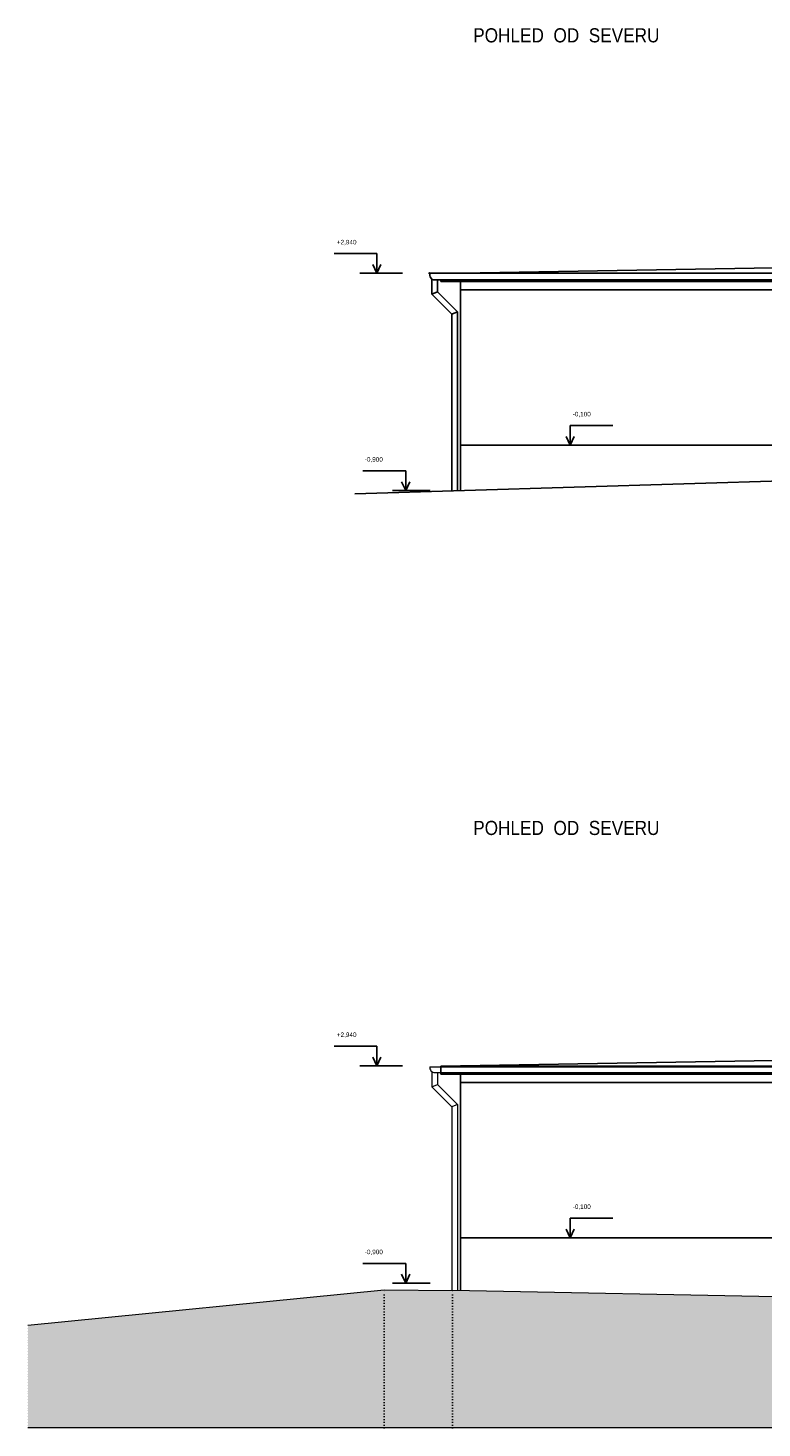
# Model space of a CAD drawing. Header units: millimetres. Extents: x -102573 to 74941, y -50927 to -14280.
# Tile 8 of 16: x -25583 to -12610, y -39020 to -14280. Entities that reach past the tile are written whole.
import ezdxf

# ---------------------------------------------------------------- set-up
doc = ezdxf.new("R2010")
doc.units = ezdxf.units.MM
doc.linetypes.add('Carkovana 2x_1', pattern=[390, 300, -90])
doc.linetypes.add('JIS_08_37', pattern=[50, 0, -50])
doc.layers.add('XR$1$POHLEDY - STÁVAJÍCÍ_1', color=7, linetype='Continuous', lineweight=25)
doc.styles.add('ARIAL', font='ARIAL.TTF')

msp = doc.modelspace()

# ---------------------------------------------------------------- hatches: boundary and pattern name
at = {"layer": 'XR$1$POHLEDY - STÁVAJÍCÍ_1', "linetype": 'Continuous', "lineweight": 25}
h = msp.add_hatch(dxfattribs=at)
h.set_pattern_fill('VZOR', color=8, scale=10000, style=0, pattern_type=2)
h.set_pattern_definition([(0, (20000, 20000), (10000, 10000), [10000, -10000]), (90, (20000, 20000), (-10000, 10000), [10000, -10000])])
h.paths.add_polyline_path([(-11428, -21654), (-17938, -21654), (-17938, -22454), (-11428, -22256)], flags=0)
at = {"layer": 'XR$1$POHLEDY - STÁVAJÍCÍ_1', "linetype": 'Carkovana 2x_1', "lineweight": 50}
msp.add_hatch(color=254, dxfattribs=at).paths.add_polyline_path([(-25583, -39020), (29270, -39020), (29270, -35690), (24407, -35780), (23607, -35860), (6877, -36030), (6877, -35950), (3752, -35950), (3752, -36000), (1962, -36000), (1962, -35960), (-778, -35970), (-778, -37593), (-1228, -37593), (-1228, -37260), (-1408, -37260), (-11324, -36720), (-18078, -36590), (-19290, -36580), (-25583, -37200)])

# ---------------------------------------------------------------- linework, layer by layer
at = {"layer": 'XR$1$POHLEDY - STÁVAJÍCÍ_1', "color": 96, "linetype": 'Continuous', "lineweight": 25}
for p, q in [((-19415, -18267), (-20170, -18267)), ((-19415, -18267), (-19415, -18615)), ((-19415, -18615), (-19487, -18458)), ((-19415, -18615), (-19344, -18458)), ((-18962, -18615), (-19717, -18615)), ((-16000, -21654), (-16071, -21497)), ((-15245, -21306), (-16000, -21306)), ((-16000, -21306), (-16000, -21654)), ((-16000, -21654), (-15928, -21497)), ((-18907, -22106), (-19662, -22106)), ((-18907, -22106), (-18907, -22454)), ((-18474, -22454), (-19138, -22454)), ((-18907, -22454), (-18979, -22297)), ((-18907, -22454), (-18835, -22297)), ((-19415, -32273), (-20170, -32273)), ((-19415, -32273), (-19415, -32621)), ((-18962, -32621), (-19717, -32621)), ((-19415, -32621), (-19487, -32465)), ((-19415, -32621), (-19344, -32465)), ((-15245, -35312), (-16000, -35312)), ((-16000, -35312), (-16000, -35660)), ((-16000, -35660), (-16071, -35504)), ((-16000, -35660), (-15928, -35504)), ((-18907, -36112), (-19662, -36112)), ((-18907, -36112), (-18907, -36460)), ((-18907, -36460), (-18979, -36304)), ((-18907, -36460), (-18835, -36304)), ((-18474, -36460), (-19138, -36460))]:
    msp.add_line(p, q, dxfattribs=at)
at = {"layer": 'XR$1$POHLEDY - STÁVAJÍCÍ_1', "color": 7, "linetype": 'Continuous', "lineweight": 25}
for p, q in [((-17938, -18615), (-11958, -18510)), ((-18480, -18615), (24149, -18615)), ((-18480, -18615), (-18307, -18615)), ((-18480, -18615), (-18307, -18615)), ((-18445, -18715), (-18445, -18986)), ((-18393, -18731), (-1528, -18731)), ((-18345, -18731), (-18345, -18945)), ((-18288, -18759), (-18288, -18731)), ((-18288, -18759), (-1528, -18759)), ((-17938, -18759), (-17938, -21654)), ((-18445, -18986), (-18345, -18945)), ((-18445, -18986), (-18094, -19337)), ((-18345, -18945), (-17994, -19295)), ((-17994, -19295), (-18094, -19337)), ((-17994, -19295), (-17994, -22455)), ((-18094, -19337), (-18094, -22458)), ((-17938, -21654), (-11428, -21654)), ((-17938, -21654), (-17938, -22454)), ((-18288, -32627), (-11958, -32517)), ((-18288, -32765), (-18288, -32627)), ((-18288, -32627), (23957, -32627)), ((-18288, -32765), (-1528, -32765)), ((-17938, -32765), (-17938, -35660)), ((-17938, -35660), (-1228, -35660)), ((-17938, -35660), (-17938, -36593))]:
    msp.add_line(p, q, dxfattribs=at)
at = {"layer": 'XR$1$POHLEDY - STÁVAJÍCÍ_1', "color": 8, "linetype": 'Continuous', "lineweight": 25}
for p, q in [((-17938, -18909), (-1378, -18909)), ((-17938, -32915), (-1378, -32915))]:
    msp.add_line(p, q, dxfattribs=at)
at = {"layer": 'XR$1$POHLEDY - STÁVAJÍCÍ_1', "color": 6, "linetype": 'Continuous', "lineweight": 25}
msp.add_line((-19804, -22510), (-778, -21934), dxfattribs=at)
at = {"layer": 'XR$1$POHLEDY - STÁVAJÍCÍ_1', "color": 176, "linetype": 'Continuous', "lineweight": 13}
for p, q in [((-18483, -32637), (-18307, -32637)), ((-18480, -32637), (-18307, -32637)), ((-18480, -32637), (24152, -32637)), ((-18445, -32721), (-18445, -32993)), ((-18393, -32737), (-1528, -32737)), ((-18345, -32737), (-18345, -32951)), ((-18445, -32993), (-18345, -32951)), ((-18445, -32993), (-18094, -33343)), ((-18345, -32951), (-17994, -33302)), ((-17994, -33302), (-18094, -33343)), ((-18094, -33343), (-18094, -36590)), ((-17994, -33302), (-17994, -36592))]:
    msp.add_line(p, q, dxfattribs=at)
at = {"layer": 'XR$1$POHLEDY - STÁVAJÍCÍ_1', "color": 7, "linetype": 'Continuous', "lineweight": 13}
for p, q in [((-25583, -37200), (-19290, -36580)), ((-19290, -36580), (-18078, -36590)), ((-11324, -36720), (-18078, -36590))]:
    msp.add_line(p, q, dxfattribs=at)
at = {"layer": 'XR$1$POHLEDY - STÁVAJÍCÍ_1', "color": 5, "linetype": 'JIS_08_37', "lineweight": 13}
for p, q in [((-19290, -39020), (-19290, -36580)), ((-18078, -39020), (-18078, -36590)), ((-25583, -39020), (-25583, -37200))]:
    msp.add_line(p, q, dxfattribs=at)
at = {"layer": 'XR$1$POHLEDY - STÁVAJÍCÍ_1', "color": 5, "linetype": 'Continuous', "lineweight": 13}
msp.add_line((29270, -39020), (-25583, -39020), dxfattribs=at)
at = {"layer": 'XR$1$POHLEDY - STÁVAJÍCÍ_1', "color": 7, "linetype": 'Continuous', "lineweight": 25}
for centre, radius, start, end in [((-18488, -18615), 8, 0, 329.2937), ((-18393, -18641), 90, 163.2404, 270)]:
    msp.add_arc(centre, radius, start, end, dxfattribs=at)
at = {"layer": 'XR$1$POHLEDY - STÁVAJÍCÍ_1', "color": 176, "linetype": 'Continuous', "lineweight": 13}
msp.add_arc((-18393, -32647), 90, 173.6206, 270, dxfattribs=at)

# ---------------------------------------------------------------- texts
at = {"layer": 'XR$1$POHLEDY - STÁVAJÍCÍ_1', "color": 96, "linetype": 'Continuous', "lineweight": 50, "char_height": 250, "width": 3393.29, "attachment_point": 1, "style": 'ARIAL'}
for insert in [(-17714, -14284), (-17714, -28291)]:
    msp.add_mtext('\\W0.87;POHLED  OD  SEVERU', dxfattribs=dict(at, insert=insert))
at = {"layer": 'XR$1$POHLEDY - STÁVAJÍCÍ_1', "color": 96, "linetype": 'Continuous', "lineweight": 18, "char_height": 80, "attachment_point": 1}
for s, insert, width in [('\\W0.88;+2,940', (-20124, -18024), 404.93), ('\\W0.88;-0,100', (-15955, -21063), 393.38), ('\\W0.88;-0,900', (-19630, -21863), 404.93), ('\\W0.88;+2,940', (-20124, -32030), 404.93), ('\\W0.88;-0,100', (-15955, -35069), 393.38), ('\\W0.88;-0,900', (-19630, -35869), 404.93)]:
    msp.add_mtext(s, dxfattribs=dict(at, insert=insert, width=width))

doc.saveas('drawing.dxf')
